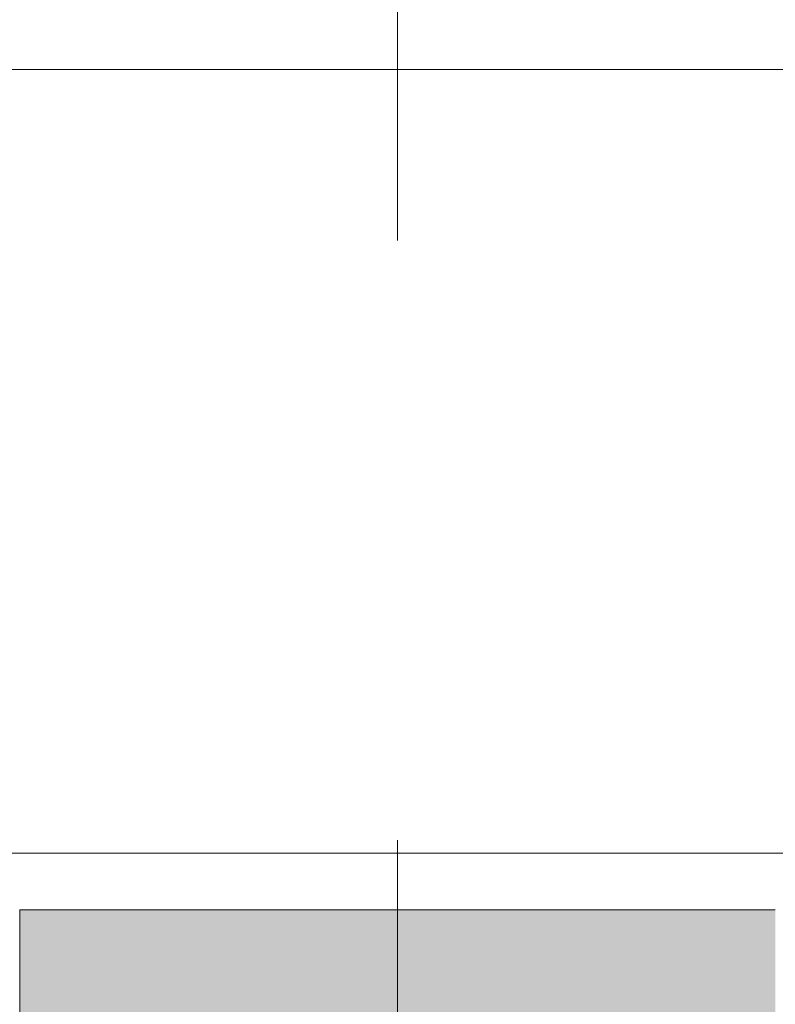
# Model space of a CAD drawing. Header units: centimetres. Extents: x -2424 to 2319, y 5 to 3760.
# Tile 49 of 117: x -633 to -593, y 1383 to 1435. Entities that reach past the tile are written whole.
import ezdxf

# ---------------------------------------------------------------- set-up
doc = ezdxf.new("R2010")
doc.units = ezdxf.units.CM
for name, pattern in [('Dash', [60, 30, -30]), ('Hidden', [71.4375, 47.625, -23.8125]), ('Oś', [222.25, 127, -31.75, 31.75, -31.75])]:
    doc.linetypes.add(name, pattern=pattern)
for name, color, linetype, lineweight in [('A-DETL', 90, 'Continuous', 9), ('A-DOOR', 31, 'Continuous', 13), ('A-DOOR-HDLN', 31, 'Continuous', 13), ('S-COLS', 52, 'Continuous', 13), ('S-GRID', 1, 'Continuous', 13)]:
    doc.layers.add(name, color=color, linetype=linetype, lineweight=lineweight)

msp = doc.modelspace()

# ---------------------------------------------------------------- hatches: boundary and pattern name
at = {"layer": 'S-COLS', "lineweight": 9}
msp.add_hatch(color=251, dxfattribs=at).paths.add_polyline_path([(-632.623, 1348.326), (-592.623, 1348.326), (-592.623, 1388.326), (-632.623, 1388.326)], flags=0)

# ---------------------------------------------------------------- linework, layer by layer
at = {"layer": 'A-DETL', "color": 251, "linetype": 'Hidden', "lineweight": 9}
msp.add_line((-586.623, 1391.326), (-1192.623, 1391.326), dxfattribs=at)
at = {"layer": 'A-DOOR', "color": 251, "lineweight": 9}
msp.add_line((-665.817, 1432.826), (-574.723, 1432.826), dxfattribs=at)
at = {"layer": 'A-DOOR-HDLN', "color": 251, "linetype": 'Dash', "lineweight": 9}
msp.add_arc((-574.723, 1432.826), 91.094, 90, 180, dxfattribs=at)
at = {"layer": 'S-COLS', "color": 251, "lineweight": 9}
for p, q in [((-592.623, 1388.326), (-632.623, 1388.326)), ((-632.623, 1388.326), (-632.623, 1348.326))]:
    msp.add_line(p, q, dxfattribs=at)
at = {"layer": 'S-GRID', "color": 251, "linetype": 'Oś', "lineweight": 9}
msp.add_line((-612.623, 2884.269), (-612.623, 27.126), dxfattribs=at)

doc.saveas('drawing.dxf')
